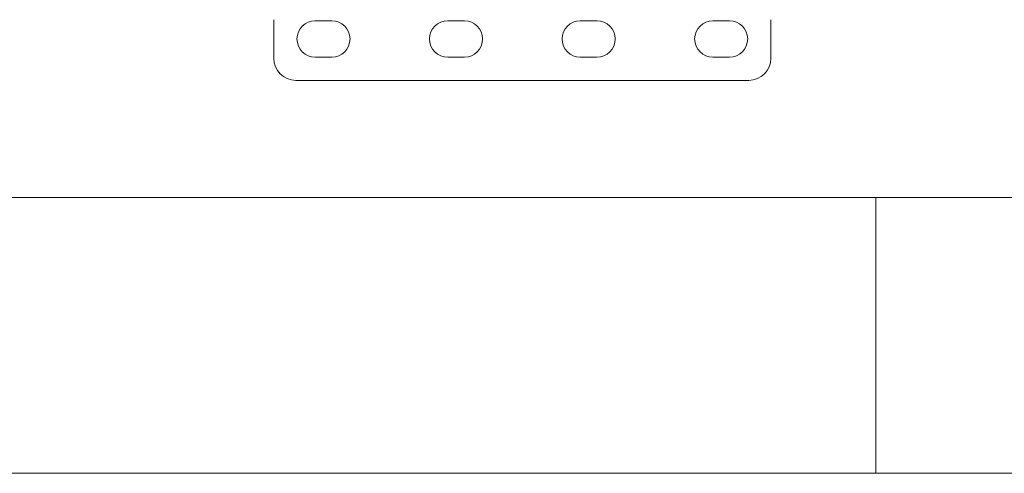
# Model space of a CAD drawing. Header units: millimetres. Extents: x 2 to 601, y 5 to 415.
# Tile 20 of 139: x 81 to 99, y 5 to 13. Entities that reach past the tile are written whole.
import ezdxf

# ---------------------------------------------------------------- set-up
doc = ezdxf.new("R2010")
doc.units = ezdxf.units.MM

msp = doc.modelspace()

# ---------------------------------------------------------------- linework, layer by layer
at = {"color": 7, "linetype": 'Continuous', "lineweight": 15}
for p, q in [((86.098, 13.222), (86.098, 12.522)), ((87.148, 13.202), (86.848, 13.202)), ((89.548, 13.202), (89.248, 13.202)), ((91.948, 13.202), (91.648, 13.202)), ((94.348, 13.202), (94.048, 13.202)), ((95.098, 13.222), (95.098, 12.522)), ((86.848, 12.542), (87.148, 12.542)), ((89.248, 12.542), (89.548, 12.542)), ((91.648, 12.542), (91.948, 12.542)), ((94.048, 12.542), (94.348, 12.542)), ((86.498, 12.122), (94.698, 12.122))]:
    msp.add_line(p, q, dxfattribs=at)
at = {"color": 7, "linetype": 'Continuous', "lineweight": 0}
for p, q in [((10, 10), (584.0035, 10)), ((97, 10), (97, 5)), ((5, 5), (589, 5))]:
    msp.add_line(p, q, dxfattribs=at)
at = {"color": 7, "linetype": 'Continuous', "lineweight": 15}
for centre, radius, start, end in [((86.848, 12.872), 0.33, 90, 270), ((87.148, 12.872), 0.33, 270, 90), ((89.248, 12.872), 0.33, 90, 270), ((89.548, 12.872), 0.33, 270, 90), ((91.648, 12.872), 0.33, 90, 270), ((91.948, 12.872), 0.33, 270, 90), ((94.048, 12.872), 0.33, 90, 270), ((94.348, 12.872), 0.33, 270, 90), ((86.498, 12.522), 0.4, 180, 270), ((94.698, 12.522), 0.4, 270, 0)]:
    msp.add_arc(centre, radius, start, end, dxfattribs=at)

doc.saveas('drawing.dxf')
